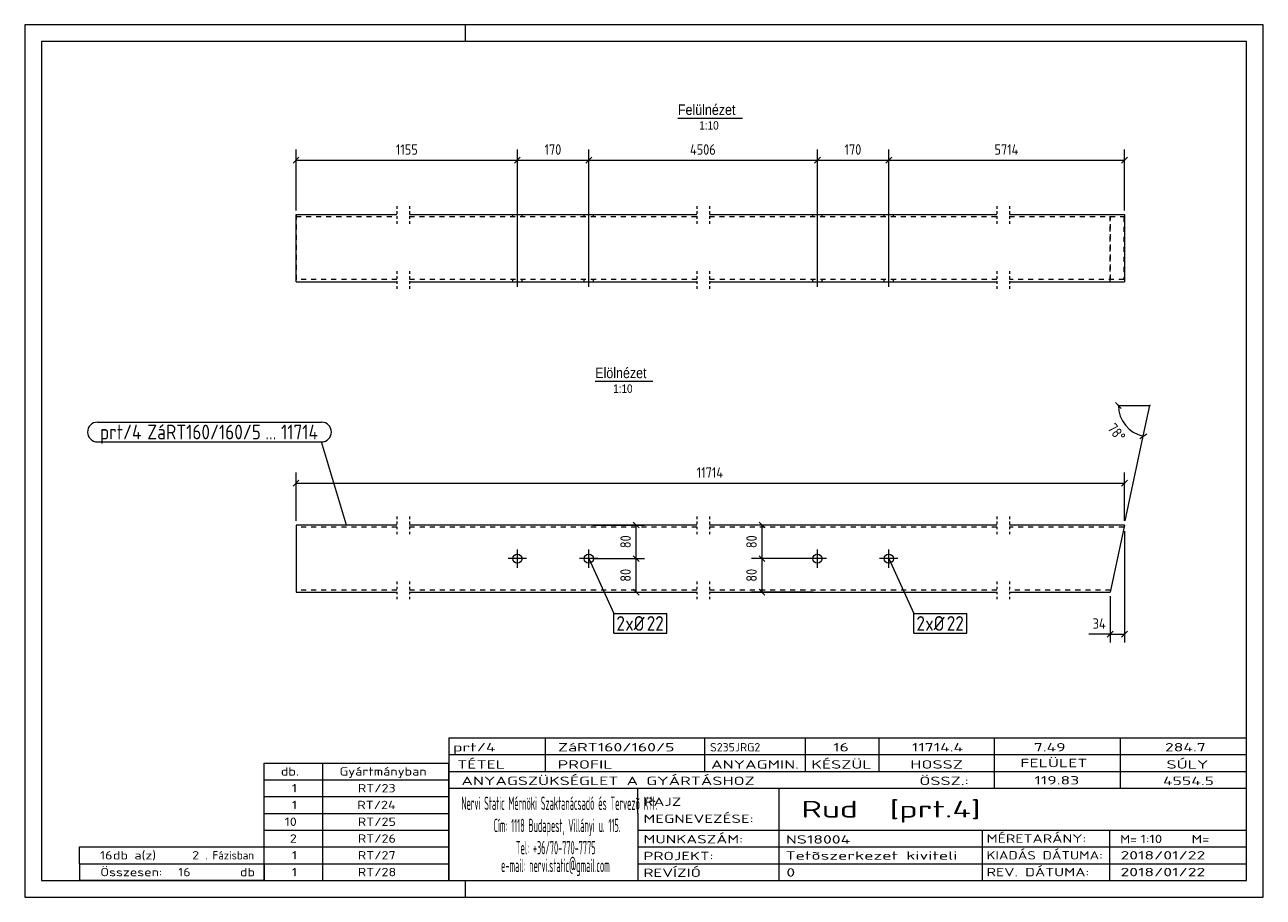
# Model space of a CAD drawing. Header units: millimetres. Extents: x 1 to 296, y 1 to 209.
import ezdxf

# ---------------------------------------------------------------- set-up
doc = ezdxf.new("R2010")
doc.units = ezdxf.units.MM
doc.header["$LTSCALE"] = 0.6
for name, pattern in [('XKITLINE00', [0]), ('XKITLINE01', [4, 1, -1, 1, -1]), ('XKITLINE02', [4, 2, -2])]:
    doc.linetypes.add(name, pattern=pattern)
for name, color, linetype, lineweight in [('Bolt', 7, 'Continuous', 0), ('BoltMark', 3, 'Continuous', 0), ('DrawingSheet', 5, 'Continuous', 0), ('OtherObjectType', 1, 'Continuous', 0), ('Part', 2, 'Continuous', 0), ('PartMark', 3, 'Continuous', 0), ('Z-DIMENSIONS', 1, 'Continuous', 0)]:
    doc.layers.add(name, color=color, linetype=linetype, lineweight=lineweight)
doc.styles.add('ARIAL', font='ARIAL.TTF')
doc.styles.add('ISOCPEUR', font='ISOCPEUR.TTF')

msp = doc.modelspace()

# ---------------------------------------------------------------- linework, layer by layer
at = {"layer": 'Bolt', "color": 4, "linetype": 'XKITLINE00', "lineweight": 0}
for p, q in [((118.34, 146.5), (118.34, 167.75)), ((135.34, 146.5), (135.34, 167.75)), ((189.8, 146.5), (189.8, 167.75)), ((206.8, 146.5), (206.8, 167.75)), ((117.24, 163.25), (117.24, 163.75)), ((119.44, 163.25), (119.44, 163.75)), ((134.24, 163.25), (134.24, 163.75)), ((136.44, 163.25), (136.44, 163.75)), ((188.7, 163.25), (188.7, 163.75)), ((190.9, 163.25), (190.9, 163.75)), ((205.7, 163.25), (205.7, 163.75)), ((207.9, 163.25), (207.9, 163.75)), ((117.24, 147.75), (117.24, 148.25)), ((119.44, 147.75), (119.44, 148.25)), ((134.24, 147.75), (134.24, 148.25)), ((136.44, 147.75), (136.44, 148.25)), ((188.7, 147.75), (188.7, 148.25)), ((190.9, 147.75), (190.9, 148.25)), ((205.7, 147.75), (205.7, 148.25)), ((207.9, 147.75), (207.9, 148.25)), ((118.34, 79.52), (118.34, 83.92)), ((135.34, 79.52), (135.34, 83.92)), ((189.8, 79.52), (189.8, 83.92)), ((206.8, 79.52), (206.8, 83.92)), ((120.54, 81.72), (116.14, 81.72)), ((137.54, 81.72), (133.14, 81.72)), ((192, 81.72), (187.6, 81.72)), ((209, 81.72), (204.6, 81.72))]:
    msp.add_line(p, q, dxfattribs=at)
for centre in [(118.34, 81.72), (135.34, 81.72), (189.8, 81.72), (206.8, 81.72)]:
    msp.add_circle(centre, 1.1, dxfattribs=at)
at = {"layer": 'BoltMark', "color": 7, "linetype": 'XKITLINE00', "lineweight": 0}
for p, q in [((135.34, 81.72), (141.32, 68.62)), ((206.8, 81.72), (212.79, 68.62)), ((141.32, 68.62), (153.95, 68.62)), ((141.32, 63.92), (141.32, 68.62)), ((153.95, 63.92), (153.95, 68.62)), ((212.79, 68.62), (225.42, 68.62)), ((212.79, 63.92), (212.79, 68.62)), ((225.42, 63.92), (225.42, 68.62)), ((141.32, 63.92), (153.95, 63.92)), ((212.79, 63.92), (225.42, 63.92))]:
    msp.add_line(p, q, dxfattribs=at)
at = {"layer": 'DrawingSheet', "color": 2, "linetype": 'XKITLINE00', "lineweight": 0}
for p, q in [((296, 209), (1, 209)), ((1, 209), (1, 1)), ((106, 205), (106, 209)), ((296, 1), (296, 209)), ((106, 1), (106, 5)), ((1, 1), (296, 1))]:
    msp.add_line(p, q, dxfattribs=at)
at = {"layer": 'DrawingSheet', "color": 3, "linetype": 'XKITLINE00', "lineweight": 0}
for p, q in [((292, 205), (5, 205)), ((5, 205), (5, 5)), ((292, 5), (292, 205)), ((5, 5), (292, 5))]:
    msp.add_line(p, q, dxfattribs=at)
at = {"layer": 'OtherObjectType', "color": 6, "linetype": 'XKITLINE00', "lineweight": 0}
for p, q in [((156.58, 186.75), (171.96, 186.75)), ((136.89, 124), (150.61, 124))]:
    msp.add_line(p, q, dxfattribs=at)
at = {"layer": 'OtherObjectType', "color": 7, "linetype": 'XKITLINE00', "lineweight": 0}
for p, q in [((102, 39), (292, 39)), ((102, 39), (102, 35)), ((102, 39), (292, 39)), ((125, 35), (125, 39)), ((163, 35), (163, 39)), ((187, 35), (187, 39)), ((204.5, 35), (204.5, 39)), ((232, 35), (232, 39)), ((262, 35), (262, 39)), ((292, 35), (292, 39)), ((58, 33), (102, 33)), ((58, 29), (58, 33)), ((72, 29), (72, 33)), ((102, 35), (292, 35)), ((102, 35), (102, 5)), ((102, 35), (292, 35)), ((102, 29), (102, 33)), ((125, 31), (125, 35)), ((163, 31), (163, 35)), ((187, 31), (187, 35)), ((204.5, 31), (204.5, 35)), ((232, 31), (232, 35)), ((262, 31), (262, 35)), ((292, 31), (292, 35)), ((102, 31), (292, 31)), ((232, 27), (232, 31)), ((262, 27), (262, 31)), ((292, 27), (292, 31)), ((58, 29), (102, 29)), ((58, 25), (58, 29)), ((72, 25), (72, 29)), ((102, 25), (102, 29)), ((102, 27), (292, 27)), ((147, 21), (147, 27)), ((180.7, 17), (180.7, 27)), ((292, 21), (292, 27)), ((58, 25), (102, 25)), ((58, 21), (58, 25)), ((72, 21), (72, 25)), ((102, 21), (102, 25)), ((58, 21), (102, 21)), ((58, 17), (58, 21)), ((72, 17), (72, 21)), ((102, 17), (102, 21)), ((147, 21), (147, 5)), ((292, 17), (292, 21)), ((58, 17), (102, 17)), ((58, 13), (58, 17)), ((72, 13), (72, 17)), ((102, 13), (102, 17)), ((147, 17), (292, 17)), ((180.7, 5), (180.7, 17)), ((229.16, 13), (229.16, 17)), ((259.5, 5), (259.5, 17)), ((292, 13), (292, 17)), ((14, 9), (14, 13)), ((14, 13), (58, 13)), ((14, 13), (58, 13)), ((58, 9), (58, 13)), ((58, 13), (102, 13)), ((58, 9), (58, 13)), ((72, 9), (72, 13)), ((102, 9), (102, 13)), ((147, 13), (292, 13)), ((229.16, 5), (229.16, 13)), ((292, 9), (292, 13)), ((14, 9), (58, 9)), ((14, 9), (14, 5)), ((14, 9), (58, 9)), ((58, 9), (58, 5)), ((58, 9), (102, 9)), ((58, 5), (58, 9)), ((72, 5), (72, 9)), ((102, 5), (102, 9)), ((147, 9), (292, 9)), ((292, 5), (292, 9)), ((58, 5), (14, 5)), ((58, 5), (102, 5)), ((102, 5), (292, 5)), ((139.5, 5), (292, 5))]:
    msp.add_line(p, q, dxfattribs=at)
at = {"layer": 'Part', "color": 2, "linetype": 'XKITLINE01', "lineweight": 0}
for p, q in [((89.6, 165.75), (89.6, 161.25)), ((92.61, 165.75), (92.61, 161.25)), ((161.07, 165.75), (161.07, 161.25)), ((164.07, 165.75), (164.07, 161.25)), ((232.53, 165.75), (232.53, 161.25)), ((235.53, 165.75), (235.53, 161.25)), ((89.6, 150.25), (89.6, 145.75)), ((92.61, 150.25), (92.61, 145.75)), ((161.07, 150.25), (161.07, 145.75)), ((164.07, 150.25), (164.07, 145.75)), ((232.53, 150.25), (232.53, 145.75)), ((235.53, 150.25), (235.53, 145.75)), ((89.6, 91.74), (89.6, 87.24)), ((92.61, 91.74), (92.61, 87.24)), ((161.07, 91.74), (161.07, 87.24)), ((164.07, 91.74), (164.07, 87.24)), ((232.53, 91.74), (232.53, 87.24)), ((235.53, 91.74), (235.53, 87.24)), ((89.6, 76.24), (89.6, 71.74)), ((92.61, 76.24), (92.61, 71.74)), ((161.07, 76.24), (161.07, 71.74)), ((164.07, 76.24), (164.07, 71.74)), ((232.53, 76.24), (232.53, 71.74)), ((235.53, 76.24), (235.53, 71.74))]:
    msp.add_line(p, q, dxfattribs=at)
at = {"layer": 'Part', "color": 2, "linetype": 'XKITLINE00', "lineweight": 0}
for p, q in [((65.61, 147.75), (65.61, 163.75)), ((65.61, 163.75), (65.61, 163.75)), ((65.61, 163.75), (89.61, 163.75)), ((92.61, 163.75), (161.07, 163.75)), ((164.07, 163.75), (232.53, 163.75)), ((235.53, 163.75), (262.93, 163.75)), ((262.93, 163.75), (262.93, 147.75)), ((65.61, 147.75), (65.61, 147.75)), ((65.61, 147.75), (89.61, 147.75)), ((92.61, 147.75), (161.07, 147.75)), ((164.07, 147.75), (232.53, 147.75)), ((235.53, 147.75), (262.93, 147.75)), ((65.61, 89.74), (65.61, 73.74)), ((89.61, 89.74), (65.61, 89.74)), ((161.07, 89.74), (92.61, 89.74)), ((232.53, 89.74), (164.07, 89.74)), ((262.93, 89.74), (235.53, 89.74)), ((262.93, 89.74), (259.53, 73.74)), ((65.61, 73.74), (89.61, 73.74)), ((92.61, 73.74), (161.07, 73.74)), ((164.07, 73.74), (232.53, 73.74)), ((235.53, 73.74), (259.53, 73.74))]:
    msp.add_line(p, q, dxfattribs=at)
at = {"layer": 'Part', "color": 7, "linetype": 'XKITLINE02', "lineweight": 0}
for p, q in [((65.61, 163.75), (65.61, 147.75)), ((65.61, 163.75), (65.61, 163.75)), ((65.61, 163.25), (89.61, 163.25)), ((92.61, 163.25), (161.07, 163.25)), ((164.07, 163.25), (232.53, 163.25)), ((235.53, 163.25), (262.83, 163.25)), ((259.53, 147.75), (259.53, 163.75)), ((259.64, 148.25), (259.64, 163.25)), ((262.83, 163.25), (262.83, 148.25)), ((89.61, 148.25), (65.61, 148.25)), ((65.61, 147.75), (65.61, 147.75)), ((161.07, 148.25), (92.61, 148.25)), ((232.53, 148.25), (164.07, 148.25)), ((262.83, 148.25), (235.53, 148.25)), ((89.61, 89.24), (65.61, 89.24)), ((161.07, 89.24), (92.61, 89.24)), ((232.53, 89.24), (164.07, 89.24)), ((262.83, 89.24), (235.53, 89.24)), ((89.61, 74.24), (65.61, 74.24)), ((161.07, 74.24), (92.61, 74.24)), ((232.53, 74.24), (164.07, 74.24)), ((259.64, 74.24), (235.53, 74.24))]:
    msp.add_line(p, q, dxfattribs=at)
at = {"layer": 'PartMark', "color": 7, "linetype": 'XKITLINE00', "lineweight": 0}
for p, q in [((18.3, 114.26), (71.68, 114.26)), ((18.3, 109.56), (71.68, 109.56)), ((77.63, 89.69), (71.68, 109.56))]:
    msp.add_line(p, q, dxfattribs=at)
for centre, start, end in [((18.3, 111.91), 90, 270), ((71.68, 111.91), 270, 90)]:
    msp.add_arc(centre, 2.35, start, end, dxfattribs=at)
at = {"layer": 'Z-DIMENSIONS', "color": 7, "linetype": 'XKITLINE00', "lineweight": 0}
for p, q in [((66.31, 177.46), (64.9, 176.04)), ((65.61, 164.75), (65.61, 179.25)), ((119.04, 177.46), (117.63, 176.04)), ((119.04, 177.46), (117.63, 176.04)), ((118.34, 167.24), (118.34, 179.25)), ((118.34, 167.24), (118.34, 179.25)), ((136.04, 177.46), (134.63, 176.04)), ((136.04, 177.46), (134.63, 176.04)), ((135.34, 167.24), (135.34, 179.25)), ((135.34, 167.24), (135.34, 179.25)), ((190.51, 177.46), (189.09, 176.04)), ((190.51, 177.46), (189.09, 176.04)), ((189.8, 167.25), (189.8, 179.25)), ((189.8, 167.25), (189.8, 179.25)), ((207.51, 177.46), (206.09, 176.04)), ((207.51, 177.46), (206.09, 176.04)), ((206.8, 167.25), (206.8, 179.25)), ((206.8, 167.25), (206.8, 179.25)), ((263.64, 177.46), (262.23, 176.04)), ((262.93, 164.75), (262.93, 179.25)), ((65.61, 176.75), (118.34, 176.75)), ((118.34, 176.75), (135.34, 176.75)), ((135.34, 176.75), (189.8, 176.75)), ((189.8, 176.75), (206.8, 176.75)), ((206.8, 176.75), (262.93, 176.75)), ((260.79, 118.96), (262.2, 117.54)), ((261.49, 118.25), (268.99, 118.25)), ((267.44, 110.91), (268.99, 118.25)), ((263.14, 90.72), (267.44, 110.91)), ((266.6, 110.37), (268.27, 111.46)), ((66.31, 100.44), (64.9, 99.03)), ((65.61, 90.74), (65.61, 102.24)), ((263.64, 100.44), (262.23, 99.03)), ((262.93, 90.74), (262.93, 102.24)), ((65.61, 99.74), (262.93, 99.74)), ((136.34, 89.74), (148.61, 89.74)), ((145.9, 90.44), (147.31, 89.03)), ((146.61, 81.72), (146.61, 89.74)), ((188.8, 89.74), (174.11, 89.74)), ((175.9, 90.44), (177.31, 89.03)), ((176.61, 81.72), (176.61, 89.74)), ((262.93, 88.24), (262.93, 61.74)), ((136.34, 81.72), (148.61, 81.72)), ((136.34, 81.72), (148.61, 81.72)), ((145.9, 82.43), (147.31, 81.02)), ((145.9, 82.43), (147.31, 81.02)), ((146.61, 73.74), (146.61, 81.72)), ((188.8, 81.72), (174.11, 81.72)), ((188.8, 81.72), (174.11, 81.72)), ((175.9, 82.43), (177.31, 81.02)), ((175.9, 82.43), (177.31, 81.02)), ((176.61, 73.74), (176.61, 81.72)), ((145.9, 74.44), (147.31, 73.03)), ((175.9, 74.44), (177.31, 73.03)), ((136.34, 73.74), (148.61, 73.74)), ((188.8, 73.74), (174.11, 73.74)), ((259.53, 72.74), (259.53, 61.74)), ((259.53, 63.74), (254.44, 63.74)), ((259.53, 63.74), (254.44, 63.74)), ((260.24, 64.44), (258.83, 63.03)), ((259.53, 63.74), (262.93, 63.74)), ((263.64, 64.44), (262.23, 63.03))]:
    msp.add_line(p, q, dxfattribs=at)
msp.add_arc((268.99, 118.25), 7.5, 180, 258.0004, dxfattribs=at)
at = {"layer": 'Z-DIMENSIONS', "color": 3}
for p in [(65.61, 176.75), (118.34, 176.75), (118.34, 176.75), (135.34, 176.75), (135.34, 176.75), (189.8, 176.75), (189.8, 176.75), (206.8, 176.75), (206.8, 176.75), (262.93, 176.75), (65.61, 99.74), (262.93, 99.74), (146.61, 89.74), (176.61, 89.74), (146.61, 81.72), (146.61, 81.72), (176.61, 81.72), (176.61, 81.72), (146.61, 73.74), (176.61, 73.74), (259.53, 63.74), (262.93, 63.74)]:
    msp.add_point(p, dxfattribs=at)
at = {"layer": 'Z-DIMENSIONS', "color": 7}
for p in [(261.49, 118.25), (268.99, 118.25), (267.44, 110.91)]:
    msp.add_point(p, dxfattribs=at)

# ---------------------------------------------------------------- texts
at = {"layer": 'BoltMark', "color": 3, "style": 'ISOCPEUR', "width": 0.85}
for s, p in [('2', (141.92, 64.52)), ('xØ', (144.03, 64.52)), ('22', (149.14, 64.52)), ('2', (213.39, 64.52)), ('xØ', (215.49, 64.52)), ('22', (220.61, 64.52))]:
    msp.add_text(s, height=3.5, dxfattribs=at).set_placement(p)
at = {"layer": 'OtherObjectType', "color": 6, "style": 'ARIAL', "width": 0.85}
for s, height, p in [('Felülnézet', 2.5, (156.58, 187.5)), ('1:10', 2, (161.67, 184)), ('Elölnézet', 2.5, (136.89, 124.75)), ('1:10', 2, (141.15, 121.25))]:
    msp.add_text(s, height=height, dxfattribs=at).set_placement(p)
at = {"layer": 'OtherObjectType', "color": 7, "style": 'ISOCPEUR'}
for s, height, width, p in [('prt/4', 2, 1.525501, (103, 35.76)), ('ZáRT160/160/5', 2, 1.525501, (128, 35.76)), ('S235JRG2', 2, 1.02, (164.22, 35.76)), ('16', 2, 1.525501, (193.55, 35.76)), ('11714.4', 2, 1.525501, (212.31, 35.76)), ('7.49', 2, 1.525501, (241.35, 35.76)), ('284.7', 2, 1.525501, (272.59, 35.76)), ('TÉTEL', 2, 1.525501, (104, 31.66)), ('PROFIL', 2, 1.525501, (127.96, 31.66)), ('ANYAGMIN.', 2, 1.525501, (164.47, 31.66)), ('KÉSZÜL', 2, 1.525501, (188.37, 31.66)), ('HOSSZ', 2, 1.525501, (211.96, 31.66)), ('FELÜLET', 2, 1.525501, (238.13, 32)), ('SÚLY', 2, 1.525501, (272.96, 31.66)), ('db.', 2, 1.211571, (62, 30)), ('Gyártmányban', 2, 1.211571, (76, 30)), ('ANYAGSZÜKSÉGLET A GYÁRTÁSHOZ', 2, 1.525501, (105, 27.75)), ('ÖSSZ.:', 2, 1.525501, (214.1, 27.75)), ('119.83', 2, 1.525501, (241.51, 27.88)), ('4554.5', 2, 1.525501, (272.12, 27.75)), ('1', 2, 1.211571, (64.63, 26)), ('RT/23', 2, 1.211571, (80.33, 26)), ('1', 2, 1.211571, (64.63, 22)), ('RT/24', 2, 1.211571, (80.2, 22)), ('Nervi Static Mérnöki\xa0Szaktanácsadó\xa0és\xa0Tervezõ Kft.', 3.1765, 0.403093, (105, 21.82)), ('RAJZ', 2, 1.445, (148.38, 22.78)), ('Rud  [prt.4]', 4, 1.474651, (186, 20)), ('MEGNEVEZÉSE:', 2, 1.445, (148.38, 18.72)), ('10', 2, 1.211571, (62.92, 18)), ('RT/25', 2, 1.211571, (80.33, 18)), ('Cím:\xa01118 Budapest, Villányi u. 115.', 3.1765, 0.403093, (112.69, 16.53)), ('2', 2, 1.211571, (64.14, 14)), ('RT/26', 2, 1.211571, (80.33, 14)), ('MUNKASZÁM:', 2, 1.445, (148.38, 13.84)), ('NS18004', 2, 1.525501, (182.28, 13.78)), ('MÉRETARÁNY:', 2, 1.36, (230.1, 14)), ('M=', 2, 1.211571, (261.91, 13.84)), ('1:10', 2, 1.275, (266.79, 13.9)), ('M=', 2, 1.275, (278.95, 13.87)), ('16', 2, 1.211571, (18.92, 10)), ('db a(z)', 2, 1.211571, (22, 10)), ('2', 2, 1.211571, (40.86, 10)), ('. Fázisban', 2, 0.935, (44, 10)), ('1', 2, 1.211571, (64.63, 10)), ('RT/27', 2, 1.211571, (80.33, 10)), ('Tel:\xa0+36/70-770-7775', 3.1765, 0.403093, (117.97, 11.24)), ('PROJEKT:', 2, 1.445, (148.38, 9.84)), ('Tetõszerkezet kiviteli ', 2, 1.525501, (182.2, 9.94)), ('KIADÁS DÁTUMA:', 2, 1.275, (230.1, 10)), ('2018/01/22', 2, 1.525501, (262, 10)), ('e-mail:\xa0nervi.static@gmail.com', 3.1765, 0.403093, (114.45, 7)), ('Összesen:            db', 2, 1.211571, (19, 6)), ('16', 2, 1.211571, (37.53, 6)), ('1', 2, 1.211571, (64.63, 6)), ('RT/28', 2, 1.211571, (80.33, 6)), ('REVÍZIÓ', 2, 1.445, (148.38, 5.84)), ('0', 2, 1.525501, (182.41, 5.92)), ('REV. DÁTUMA:', 2, 1.36, (230.1, 6)), ('2018/01/22', 2, 1.525501, (262, 6))]:
    msp.add_text(s, height=height, dxfattribs=dict(at, width=width)).set_placement(p)
at = {"layer": 'PartMark', "color": 3, "style": 'ISOCPEUR', "width": 0.85}
for s, p in [('prt/4', (18.9, 110.16)), ('ZáRT160/160/5', (30.18, 110.16)), ('11714', (62.05, 110.16)), ('...', (58.3, 110.16))]:
    msp.add_text(s, height=3.5, dxfattribs=at).set_placement(p)
at = {"layer": 'Z-DIMENSIONS', "color": 3, "style": 'ISOCPEUR', "width": 0.85}
for s, p in [('1155', (89.39, 178)), ('170', (124.8, 178)), ('4506', (159.45, 178)), ('170', (196.26, 178)), ('5714', (231.97, 178)), ('11714', (161.05, 100.99)), ('34', (255.37, 64.99))]:
    msp.add_text(s, height=2.5, dxfattribs=at).set_placement(p)
for s, rotation, p in [('78°', -50.999, (258.73, 112.7)), ('80', 90.0002, (145.36, 84.23)), ('80', 90.0002, (175.36, 84.23)), ('80', 90.0002, (145.36, 76.23)), ('80', 90.0002, (175.36, 76.23))]:
    msp.add_text(s, height=2.5, rotation=rotation, dxfattribs=at).set_placement(p)

doc.saveas('drawing.dxf')
